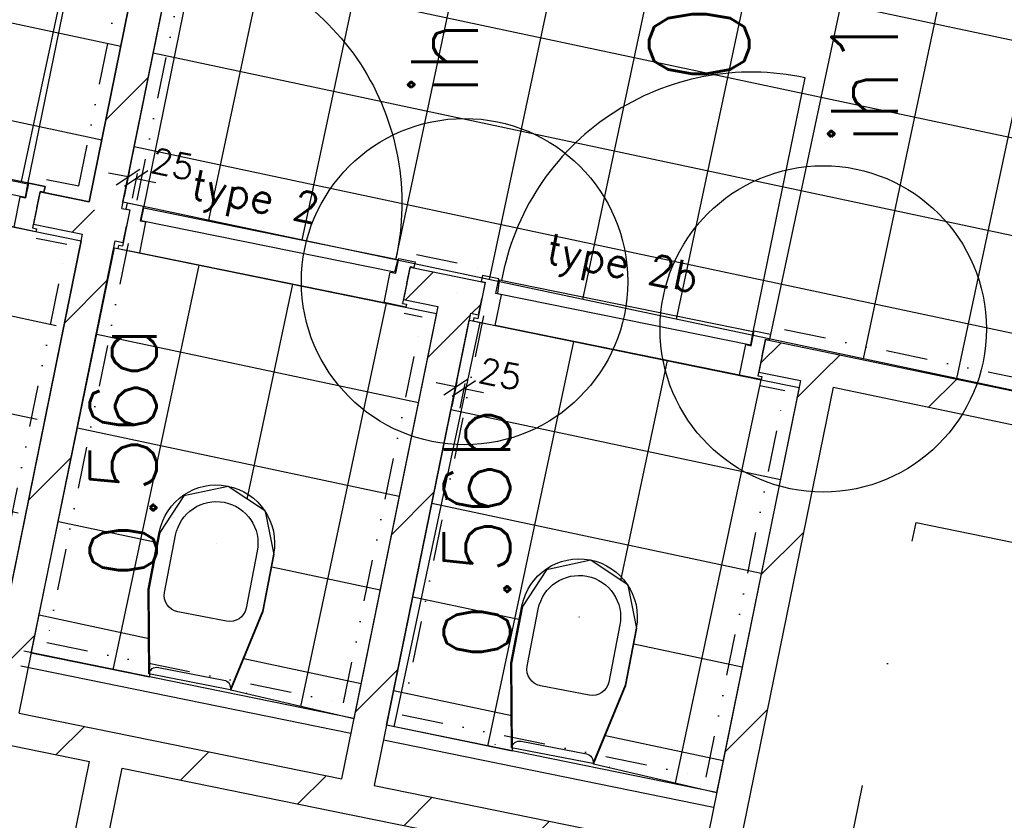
# Model space of a CAD drawing. Extents: x -33344 to 2055880, y -64816 to 121260.
# Tile 73 of 132: x 27814 to 30775, y 68115 to 70523. Entities that reach past the tile are written whole.
import ezdxf
from ezdxf.enums import TextEntityAlignment as Align

# ---------------------------------------------------------------- set-up
doc = ezdxf.new("R2010")
doc.units = 0
doc.header["$LTSCALE"] = 50
doc.header["$MEASUREMENT"] = 0
doc.header["$PDMODE"] = 3
doc.header["$PDSIZE"] = 0.1
doc.linetypes.add('DASHDOT', pattern=[1, 0.5, -0.25, 0, -0.25])
doc.linetypes.add('DIVIDE', pattern=[1.25, 0.5, -0.25, 0, -0.25, 0, -0.25])
doc.layers.get('0').update_dxf_attribs({"linetype": 'CONTINUOUS'})
doc.layers.get('DEFPOINTS').update_dxf_attribs({"linetype": 'CONTINUOUS'})
for name, color, linetype in [('00', 7, 'CONTINUOUS'), ('_BRANDCOMPART', 6, 'DASHDOT'), ('_DETAILNUMMERS', 4, 'CONTINUOUS'), ('_DETAILNUMMERSTEKST', 4, 'CONTINUOUS'), ('A--A22--_F123-', 9, 'CONTINUOUS'), ('A--L21--', 3, 'CONTINUOUS'), ('A--L22--', 3, 'CONTINUOUS'), ('A--L22--_F-2--', 7, 'CONTINUOUS'), ('A--L32--_F123-', 1, 'CONTINUOUS'), ('A--L32--_F123-DRAAIR', 7, 'CONTINUOUS'), ('A--L74--', 7, 'CONTINUOUS'), ('A--L74--_F-23-', 7, 'CONTINUOUS'), ('A--M1$A-_F123-', 1, 'CONTINUOUS'), ('A--T$1A-_F123-_RN', 4, 'CONTINUOUS'), ('TEGELS', 253, 'CONTINUOUS'), ('TEKST_KOZIJNMERK', 2, 'CONTINUOUS'), ('X--LR---_CP', 7, 'CONTINUOUS'), ('Z', 7, 'CONTINUOUS')]:
    doc.layers.add(name, color=color, linetype=linetype)
doc.styles.add('ALFA-0_25', font='ROMANS')
doc.styles.add('HIEMSTRA', font='romans.shx')
doc.dimstyles.new('STANDARD$0', dxfattribs={"dimscale": 30, "dimtxt": 2.5, "dimasz": 2, "dimexe": 2, "dimexo": 0, "dimgap": 2, "dimtad": 1, "dimdec": 0, "dimzin": 0, "dimtxsty": 'ALFA-0_25', "dimblk1": 'OBLIQUE', "dimblk2": 'OBLIQUE', "dimsah": 1, "dimcen": -3, "dimdle": 2, "dimclrd": 1, "dimclre": 1, "dimclrt": 2, "dimazin": 3, "dimtfac": 0.666667, "dimtofl": 0, "dimtmove": 0, "dimatfit": 3, "dimtvp": 0.833333, "dimtolj": 1, "dimtzin": 0})
pattern_1 = [(45, (-27752.8, -68398.15), (-212.132, 212.132), [])]
pattern_2 = [(45, (-28061.4, -69916.45), (-212.132, 212.132), [])]
pattern_3 = [(45, (-29130.33, -69698.68), (-212.132, 212.132), [])]

# ---------------------------------------------------------------- blocks, each defined once
blk = doc.blocks.new('*U1381')
at = {"layer": 'A--A22--_F123-', "linetype": 'CONTINUOUS'}
h = blk.add_hatch(dxfattribs=at)
h.set_pattern_fill('ALFALINE', color=256, scale=300, style=0)
h.set_pattern_definition([(45, (-28082.9, -68330.9), (-212.132, 212.132), [])])
h.paths.add_polyline_path([(0, 0), (10, 49), (699.2, -91.4), (738.2, -150.4), (728.2, -199.4), (39, -59)])
at = {"layer": 'A--L22--_F-2--', "color": 3, "linetype": 'CONTINUOUS'}
for points in [[(10, 49), (10, 49), (699.2, -91.4), (699.2, -91.4)], [(39, -59), (39, -59), (728.2, -199.4), (728.2, -199.4)]]:
    blk.add_lwpolyline(points, dxfattribs=at)
blk = doc.blocks.new('*U1379')
at = {"layer": 'A--A22--_F123-', "linetype": 'CONTINUOUS'}
h = blk.add_hatch(dxfattribs=at)
h.set_pattern_fill('ALFALINE', color=256, scale=300, style=0)
h.set_pattern_definition([(45, (-27761.24, -66751.8), (-212.132, 212.132), [])])
h.paths.add_polyline_path([(0, 0), (-39, 59), (262.7, 1540.1), (321.7, 1579.1), (360.7, 1520.1), (49, -10)])
at = {"layer": 'A--L22--_F-2--', "color": 3, "linetype": 'CONTINUOUS'}
for points in [[(-39, 59), (-39, 59), (262.7, 1540.1), (262.7, 1540.1)], [(49, -10), (49, -10), (360.7, 1520.1), (360.7, 1520.1)]]:
    blk.add_lwpolyline(points, dxfattribs=at)
blk = doc.blocks.new('*U1378')
at = {"layer": 'A--A22--_F123-', "linetype": 'CONTINUOUS'}
h = blk.add_hatch(dxfattribs=at)
h.set_pattern_fill('ALFALINE', color=256, scale=300, style=0)
h.set_pattern_definition(pattern_1)
h.paths.add_polyline_path([(0, 0), (59, 39), (340.1, -18.2), (330.1, -67.2), (271.1, -106.3), (-10, -49)])
at = {"layer": 'A--L22--_F-2--', "color": 3, "linetype": 'CONTINUOUS'}
for points in [[(59, 39), (59, 39), (340.1, -18.2), (340.1, -18.2)], [(-10, -49), (-10, -49), (271.1, -106.3), (271.1, -106.3)]]:
    blk.add_lwpolyline(points, dxfattribs=at)
blk = doc.blocks.new('*U1377')
at = {"layer": 'A--A22--_F123-', "linetype": 'CONTINUOUS'}
h = blk.add_hatch(dxfattribs=at)
h.set_pattern_fill('ALFALINE', color=256, scale=300, style=0)
h.set_pattern_definition([(45, (-28821.08, -68180.54), (-212.132, 212.132), [])])
h.paths.add_polyline_path([(0, 0), (59, 39), (1051.9, -163.3), (1090.9, -222.2), (1032, -261.2), (-10, -49)])
at = {"layer": 'A--L22--_F-2--', "color": 3, "linetype": 'CONTINUOUS'}
for points in [[(59, 39), (59, 39), (1051.9, -163.3), (1051.9, -163.3)], [(-10, -49), (-10, -49), (1032, -261.2), (1032, -261.2)]]:
    blk.add_lwpolyline(points, dxfattribs=at)
blk = doc.blocks.new('*U1320')
at = {"layer": 'A--A22--_F123-', "linetype": 'CONTINUOUS'}
h = blk.add_hatch(dxfattribs=at)
h.set_pattern_fill('ALFALINE', color=256, scale=300, style=0)
h.set_pattern_definition(pattern_2)
h.paths.add_polyline_path([(0, 0), (-39, 59), (436.6, 2399.1), (495.5, 2438.2), (534.6, 2379.2), (59, 39)])
at = {"layer": 'A--L22--_F-2--', "color": 3, "linetype": 'CONTINUOUS'}
for points in [[(-39, 59), (-39, 59), (436.6, 2399.1), (436.6, 2399.1)], [(59, 39), (59, 39), (534.6, 2379.2), (534.6, 2379.2)]]:
    blk.add_lwpolyline(points, dxfattribs=at)
blk = doc.blocks.new('Q070119-')
at = {"layer": 'X--LR---_CP'}
for p in [(0, 0), (0, 0), (350, 0)]:
    blk.add_point(p, dxfattribs=at)
blk = doc.blocks.new('Q070120-')
at = {"layer": 'X--LR---_CP'}
for p in [(0, 0), (0, 0), (350, 0)]:
    blk.add_point(p, dxfattribs=at)
blk = doc.blocks.new('Q070121-')
at = {"layer": 'X--LR---_CP', "color": 3}
blk.add_point((600, 0), dxfattribs=at)
blk.add_point((600, 0), dxfattribs=at)
blk.add_point((600, 0), dxfattribs=at)
blk = doc.blocks.new('Q070065-')
at = {"layer": 'A--L74--_F-23-', "color": 1, "linetype": 'CONTINUOUS'}
for points in [[(125, 0), (175, -250), (175, -425, -1), (-175, -425), (-175, -250), (-125, 0)], [(-125, 0), (125, 0, -0.41), (100, -25), (-100, -25, -0.41), (-125, 0)], [(-75, -200), (75, -200, -0.41), (125, -250), (125, -425, -1), (-125, -425), (-125, -250, -0.41), (-75, -200)]]:
    blk.add_lwpolyline(points, format="xyb", dxfattribs=at)
at = {"layer": 'A--L74--_F-23-', "color": 255}
blk.add_circle((0, 0), 0.0123, dxfattribs=at)
at = {"layer": 'X--LR---_CP'}
for p in [(-125, 0), (-125, 0), (0, -425)]:
    blk.add_point(p, dxfattribs=at)
at = {"layer": 'A--L74--'}
for name, p, rotation in [('Q070120-', (-175, 0), 0.08), ('Q070121-', (0, 0), 270)]:
    blk.add_blockref(name, p, dxfattribs=dict(at, rotation=rotation))
at = {"layer": 'A--L74--', "extrusion": (0, -1, 0)}
blk.add_blockref('Q070119-', (-175, 0), dxfattribs=at)
blk = doc.blocks.new('*U1316')
at = {"layer": 'A--A22--_F123-', "linetype": 'CONTINUOUS'}
h = blk.add_hatch(dxfattribs=at)
h.set_pattern_fill('ALFALINE', color=256, scale=300, style=0)
h.set_pattern_definition([(45, (-30221.22, -69476.28), (-212.132, 212.132), [])])
h.paths.add_polyline_path([(0, 0), (10.1, 49), (965.2, -150.1), (1004.2, -209.3), (994.1, -258.3), (39, -59.2)])
at = {"layer": 'A--L22--_F-2--', "color": 3, "linetype": 'CONTINUOUS'}
for points in [[(10.1, 49), (10.1, 49), (965.2, -150.1), (965.2, -150.1)], [(39, -59.2), (39, -59.2), (994.1, -258.3), (994.1, -258.3)]]:
    blk.add_lwpolyline(points, dxfattribs=at)
blk = doc.blocks.new('*U1274')
at = {"layer": 'A--A22--_F123-', "linetype": 'CONTINUOUS'}
h = blk.add_hatch(dxfattribs=at)
h.set_pattern_fill('ALFALINE', color=256, scale=300, style=0)
h.set_pattern_definition(pattern_3)
h.paths.add_polyline_path([(0, 0), (39, -59), (-250.3, -1479.1), (-309.2, -1518.1), (-348.3, -1459.2), (-59, -39)])
at = {"layer": 'A--L22--_F-2--', "color": 3, "linetype": 'CONTINUOUS'}
for points in [[(-59, -39), (-59, -39), (-348.3, -1459.2), (-348.3, -1459.2)], [(39, -59), (39, -59), (-250.3, -1479.1), (-250.3, -1479.1)]]:
    blk.add_lwpolyline(points, dxfattribs=at)
blk = doc.blocks.new('*U1271')
at = {"layer": 'A--A22--_F123-', "linetype": 'CONTINUOUS'}
h = blk.add_hatch(dxfattribs=at)
h.set_pattern_fill('ALFALINE', color=256, scale=300, style=0)
h.set_pattern_definition([(45, (-28977.57, -69729.8), (-212.132, 212.132), [])])
h.paths.add_polyline_path([(0, 0), (10, 49), (162.7, 17.9), (152.8, -31.1), (93.8, -70.1), (-10, -49)])
at = {"layer": 'A--L22--_F-2--', "color": 3, "linetype": 'CONTINUOUS'}
for points in [[(0, 0), (10, 49), (162.7, 17.9), (162.7, 17.9)], [(0, 0), (-10, -49), (93.8, -70.1), (93.8, -70.1)]]:
    blk.add_lwpolyline(points, dxfattribs=at)
blk = doc.blocks.new('*U1270')
at = {"layer": 'A--A22--_F123-', "linetype": 'CONTINUOUS'}
h = blk.add_hatch(dxfattribs=at)
h.set_pattern_fill('ALFALINE', color=256, scale=300, style=0)
h.set_pattern_definition([(45, (-30046.5, -69511.9), (-212.132, 212.132), [])])
h.paths.add_polyline_path([(0, 0), (10, 49), (184.8, 13.3), (174.7, -35.6), (115.7, -74.6), (-10, -49)])
at = {"layer": 'A--L22--_F-2--', "color": 3, "linetype": 'CONTINUOUS'}
for points in [[(0, 0), (10, 49), (184.8, 13.3), (184.8, 13.3)], [(0, 0), (-10, -49), (115.7, -74.6), (115.7, -74.6)]]:
    blk.add_lwpolyline(points, dxfattribs=at)
blk = doc.blocks.new('*U1267')
at = {"layer": 'A--A22--_F123-', "linetype": 'CONTINUOUS'}
h = blk.add_hatch(dxfattribs=at)
h.set_pattern_fill('ALFALINE', color=256, scale=300, style=0)
h.set_pattern_definition(pattern_3)
h.paths.add_polyline_path([(0, 0), (10, 49), (83.5, 34), (73.5, -15), (63.5, -64), (39, -59)])
at = {"layer": 'A--L22--_F-2--', "color": 3, "linetype": 'CONTINUOUS'}
for points in [[(10, 49), (10, 49), (83.5, 34), (73.5, -15)], [(39, -59), (39, -59), (63.5, -64), (73.5, -15)]]:
    blk.add_lwpolyline(points, dxfattribs=at)
blk = doc.blocks.new('*U1198')
at = {"layer": 'A--A22--_F123-', "linetype": 'CONTINUOUS'}
h = blk.add_hatch(dxfattribs=at)
h.set_pattern_fill('ALFALINE', color=256, scale=300, style=0)
h.set_pattern_definition([(45, (-30221.22, -69476.28), (-212.132, 212.132), [])])
h.paths.add_polyline_path([(0, 0), (39, -59.2), (-260.2, -1527.9), (-309.2, -1518), (-348.2, -1459), (-59, -39)])
at = {"layer": 'A--L22--_F-2--', "color": 3, "linetype": 'CONTINUOUS'}
for points in [[(-59, -39), (-59, -39), (-348.2, -1459), (-348.2, -1459)], [(39, -59.2), (39, -59.2), (-260.2, -1527.9), (-260.2, -1527.9)]]:
    blk.add_lwpolyline(points, dxfattribs=at)
blk = doc.blocks.new('DR_780TYPE2')
at = {"layer": 'A--L32--_F123-', "color": 1}
blk.add_line((67, 0), (817, 0), dxfattribs=at)
at = {"layer": 'A--L32--_F123-'}
for points in [[(0, 9), (0, 0), (67, 0), (67, 93.8), (50, 93.8), (50, 139), (0, 139), (0, 121), (12, 121), (12, 9), (0, 9)], [(52, 95.6), (52, 135.6), (832, 135.6), (829, 95.6), (52, 95.6)], [(884, 9), (884, 0), (817, 0), (817, 93.8), (834, 93.8), (834, 139), (884, 139), (884, 121), (872, 121), (872, 9), (884, 9)]]:
    blk.add_lwpolyline(points, close=True, dxfattribs=at)
at = {"layer": 'A--L32--_F123-DRAAIR', "color": 1}
blk.add_lwpolyline([(52, 135.6), (52, 915.6, -0.423925), (824.9, 135.8)], format="xyb", dxfattribs=at)
at = {"layer": 'X--LR---_CP', "color": 1}
for p in [(12, 121), (12, 9)]:
    blk.add_point(p, dxfattribs=at)
at = {"layer": 'X--LR---_CP', "color": 2}
for p in [(872, 121), (872, 9)]:
    blk.add_point(p, dxfattribs=at)
at = {"layer": 'X--LR---_CP'}
blk.add_point((0, 0), dxfattribs=at)
blk = doc.blocks.new('_OBLIQUE')
at = {"color": 0, "linetype": 'BYBLOCK'}
blk.add_line((-0.5, -0.5), (0.5, 0.5), dxfattribs=at)
blk = doc.blocks.new('*D692')
at = {"layer": 'A--M1$A-_F123-', "color": 1}
for p, q in [((28139.5, 70049.7), (28080.7, 70061.6)), ((28142.6, 70065.2), (28127.5, 69990.9)), ((28167.1, 70060.2), (28152, 69985.9)), ((28164, 70044.7), (28222.8, 70032.7))]:
    blk.add_line(p, q, dxfattribs=at)
at = {"layer": 'DEFPOINTS', "color": 0}
for p in [(28142.6, 70065.2), (28164, 70044.7), (28167.1, 70060.2)]:
    blk.add_point(p, dxfattribs=at)
at = {"layer": 'A--M1$A-_F123-', "color": 1, "xscale": 60, "yscale": 60, "zscale": 60}
for p, rotation in [((28139.5, 70049.7), 348.4862903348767), ((28164, 70044.7), 168.4862903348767)]:
    blk.add_blockref('_OBLIQUE', p, dxfattribs=dict(at, rotation=rotation))
at = {"layer": 'A--M1$A-_F123-', "color": 2, "insert": (28273.8, 70088.8), "char_height": 75, "attachment_point": 5, "rotation": 348.4863, "style": 'ALFA-0_25'}
blk.add_mtext('\\A1;25', dxfattribs=at)
blk = doc.blocks.new('*D693')
at = {"layer": 'A--M1$A-_F123-', "color": 1}
for p, q in [((29125.1, 69418.1), (29066.3, 69430.1)), ((29128.2, 69433.6), (29113.1, 69359.3)), ((29152.7, 69428.6), (29137.6, 69354.3)), ((29149.6, 69413.1), (29208.3, 69401.1))]:
    blk.add_line(p, q, dxfattribs=at)
at = {"layer": 'DEFPOINTS', "color": 0}
for p in [(29128.2, 69433.6), (29152.7, 69428.6), (29149.6, 69413.1)]:
    blk.add_point(p, dxfattribs=at)
at = {"layer": 'A--M1$A-_F123-', "color": 1, "xscale": 60, "yscale": 60, "zscale": 60}
for p, rotation in [((29125.1, 69418.1), 348.4862903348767), ((29149.6, 69413.1), 168.4862903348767)]:
    blk.add_blockref('_OBLIQUE', p, dxfattribs=dict(at, rotation=rotation))
at = {"layer": 'A--M1$A-_F123-', "color": 2, "insert": (29259.4, 69457.3), "char_height": 75, "attachment_point": 5, "rotation": 348.4863, "style": 'ALFA-0_25'}
blk.add_mtext('\\A1;25', dxfattribs=at)
blk = doc.blocks.new('*U1190')
at = {"layer": 'A--A22--_F123-', "linetype": 'CONTINUOUS'}
h = blk.add_hatch(dxfattribs=at)
h.set_pattern_fill('ALFALINE', color=256, scale=300, style=0)
h.set_pattern_definition(pattern_2)
h.paths.add_polyline_path([(0, 0), (59, 39), (83.5, 34), (73.5, -15), (63.5, -64), (39, -59)])
at = {"layer": 'A--L22--_F-2--', "color": 3, "linetype": 'CONTINUOUS'}
for points in [[(59, 39), (59, 39), (83.5, 34), (73.5, -15)], [(39, -59), (39, -59), (63.5, -64), (73.5, -15)]]:
    blk.add_lwpolyline(points, dxfattribs=at)
blk = doc.blocks.new('*U1189')
at = {"layer": 'A--A22--_F123-', "linetype": 'CONTINUOUS'}
h = blk.add_hatch(dxfattribs=at)
h.set_pattern_fill('ALFALINE', color=256, scale=300, style=0)
h.set_pattern_definition(pattern_1)
h.paths.add_polyline_path([(0, 0), (-39, 59), (249.6, 1479.3), (308.6, 1518.3), (347.6, 1459.3), (59, 39)])
at = {"layer": 'A--L22--_F-2--', "color": 3, "linetype": 'CONTINUOUS'}
for points in [[(-39, 59), (-39, 59), (249.6, 1479.3), (249.6, 1479.3)], [(59, 39), (59, 39), (347.6, 1459.3), (347.6, 1459.3)]]:
    blk.add_lwpolyline(points, dxfattribs=at)
blk = doc.blocks.new('*U1188')
at = {"layer": 'A--A22--_F123-', "linetype": 'CONTINUOUS'}
h = blk.add_hatch(dxfattribs=at)
h.set_pattern_fill('ALFALINE', color=256, scale=300, style=0)
h.set_pattern_definition([(45, (-27864.68, -69956.52), (-212.132, 212.132), [])])
h.paths.add_polyline_path([(0, 0), (10, 49), (157.7, 18.9), (196.7, -40.1), (137.8, -79.1), (-10, -49)])
at = {"layer": 'A--L22--_F-2--', "color": 3, "linetype": 'CONTINUOUS'}
for points in [[(0, 0), (10, 49), (157.7, 18.9), (157.7, 18.9)], [(0, 0), (-10, -49), (137.8, -79.1), (137.8, -79.1)]]:
    blk.add_lwpolyline(points, dxfattribs=at)
blk = doc.blocks.new('DETAILNR')
at = {"layer": '_DETAILNUMMERS'}
blk.add_circle((32.9, -23.2), 490.7, dxfattribs=at)
at = {"layer": 'X--LR---_CP'}
blk.add_point((0, 0), dxfattribs=at)
at = {"layer": '_DETAILNUMMERSTEKST', "style": 'ALFA-0_25'}
blk.add_attdef('DETAILNR', text='', height=200, rotation=90, dxfattribs=at).set_placement((-618.4, 223.8), align=Align.RIGHT)

msp = doc.modelspace()

# ---------------------------------------------------------------- hatches: boundary and pattern name
at = {"layer": 'TEGELS', "linetype": 'CONTINUOUS'}
h = msp.add_hatch(dxfattribs=at)
h.set_pattern_fill('NET', color=256, scale=2300, angle=348, style=0)
h.paths.add_polyline_path([(24842.1, 70642.3), (24829.3, 70644.9), (25249.8, 72709), (27040.4, 72344.2), (27035.4, 72319.7), (27427.3, 72239.9), (27484.8, 72522), (27509.1, 72516.2), (27505.5, 72498.6), (28469.7, 72302.2), (28479.8, 72319.3), (28498, 72315.6), (28022.4, 69975.4), (27886.4, 70003.1), (27890.1, 70021.4)])
h = msp.add_hatch(dxfattribs=at)
h.set_pattern_fill('NET', color=256, scale=2300, angle=348, style=0)
h.paths.add_polyline_path([(28185.8, 69961.1), (28124, 69973.7), (28299.7, 70835.9), (28837.8, 70726.3), (29135.1, 72185.8), (31664, 71670.7), (31611.8, 71451.4), (31596, 71462.2), (31473.6, 71487.1), (31361.1, 71464.9), (31296.6, 71370.1), (31286.6, 71321.1), (31308.9, 71208.6), (31403.7, 71144.2), (31526.2, 71119.2), (31550.7, 71114.2), (31507.2, 70900.6), (30968.2, 71010.4), (30960.2, 70971.2), (31499.2, 70861.4), (31450.9, 70661.5), (31435.1, 70672.3), (31312.7, 70697.2), (31200.2, 70675), (31135.7, 70580.2), (31125.7, 70531.2), (31148, 70418.7), (31242.8, 70354.3), (31365.3, 70329.3), (31389.8, 70324.3), (31350.2, 70130.2), (30811.3, 70240), (30803.3, 70200.8), (31342.2, 70091), (31290.7, 69874.9), (31274.9, 69885.7), (31152.4, 69910.6), (31040, 69888.4), (30975.5, 69793.6), (30965.5, 69744.6), (30987.8, 69632.1), (31082.6, 69567.6), (31229.5, 69537.7), (31185.5, 69326.3)])
h = msp.add_hatch(dxfattribs=at)
h.set_pattern_fill('NET', color=256, scale=2300, angle=348, style=0)
h.paths.add_polyline_path([(27859.8, 69872.6), (27973.8, 69849.3), (27725.5, 68630.3), (27355.7, 68716.5), (27452.4, 68952.5), (27485.7, 69124.3), (27459.7, 69254.4), (27323.1, 69334.3), (27186.7, 69303.9), (27118, 69195.8), (27108.8, 69019.1), (27110.3, 68755.6), (26732.5, 68832.5), (26981, 70052.3)])
h = msp.add_hatch(dxfattribs=at)
h.set_pattern_fill('NET', color=256, scale=2300, angle=348, style=0)
h.paths.add_polyline_path([(28953.2, 69662.4), (29067.2, 69639.1), (28818.8, 68420.1), (28449.1, 68506.3), (28545.8, 68742.3), (28579, 68914.1), (28553, 69044.2), (28440.5, 69119.2), (28307.2, 69090.9), (28235.4, 68980.7), (28202.1, 68808.9), (28203.7, 68545.4), (27848.5, 68617.7), (28098.8, 69836.8)])
h = msp.add_hatch(dxfattribs=at)
h.set_pattern_fill('NET', color=256, scale=2300, angle=348, style=0)
h.paths.add_polyline_path([(30044.1, 69440), (30158.1, 69416.7), (29909.7, 68197.7), (29540, 68284), (29636.6, 68519.9), (29669.9, 68691.7), (29643.9, 68821.8), (29531.4, 68896.8), (29398, 68868.5), (29326.3, 68758.3), (29293, 68586.5), (29294.6, 68323), (28917, 68400.9), (29165.2, 69619.3)])

# ---------------------------------------------------------------- linework, layer by layer
at = {"layer": '_BRANDCOMPART', "ltscale": 30}
msp.add_lwpolyline([(22124.7, 69129.2), (30199.2, 67484.5), (30509.9, 69010), (33649.7, 68370.4), (34564.5, 72888.1), (36329.5, 72548.6), (36335.9, 67455.7)], dxfattribs=at)
at = {"layer": 'TEGELS', "color": 3, "linetype": 'DIVIDE', "ltscale": 5}
msp.add_line((29007.4, 69816.2), (29210.2, 69774.9), dxfattribs=at)
at = {"layer": 'TEGELS', "linetype": 'CONTINUOUS'}
for points in [[(24842.1, 70642.3), (24829.3, 70644.9), (25249.8, 72709), (27040.4, 72344.2), (27035.4, 72319.7), (27427.3, 72239.9), (27484.8, 72522), (27509.1, 72516.2), (27505.5, 72498.6), (28469.7, 72302.2), (28479.8, 72319.3), (28498, 72315.6), (28022.4, 69975.4), (27886.4, 70003.1), (27890.1, 70021.4)], [(27998.4, 69857.5), (27998.4, 69857.5), (27750, 68638.4), (27352.3, 68720.2), (27452.8, 68965.3), (27486.1, 69137.1), (27459.1, 69269), (27347.6, 69342.5), (27211.2, 69312), (27142.5, 69203.9), (27109.3, 69027), (27110.8, 68777.2), (26757.1, 68840.6), (27005.6, 70060.4)], [(28953.2, 69662.4), (29067.2, 69639.1), (28818.8, 68420.1), (28449.1, 68506.3), (28545.8, 68742.3), (28579, 68914.1), (28553, 69044.2), (28440.5, 69119.2), (28307.2, 69090.9), (28235.4, 68980.7), (28202.1, 68808.9), (28203.7, 68545.4), (27848.5, 68617.7), (28098.8, 69836.8)], [(30044.1, 69440), (30158.1, 69416.7), (29909.7, 68197.7), (29540, 68284), (29636.6, 68519.9), (29669.9, 68691.7), (29643.9, 68821.8), (29531.4, 68896.8), (29398, 68868.5), (29326.3, 68758.3), (29293, 68586.5), (29294.6, 68323), (28917, 68400.9), (29165.2, 69619.3)]]:
    msp.add_lwpolyline(points, close=True, dxfattribs=at)
at = {"layer": 'TEGELS', "color": 3, "linetype": 'DIVIDE', "ltscale": 5}
for points in [[(27894.4, 70042.3), (27991.1, 70022.6), (28455.8, 72303.8)], [(29476.2, 72075.6), (28627.1, 72247.9), (28159.5, 69947.5)], [(30434.5, 71880.3), (31616.8, 71639.5), (31553.1, 71326.5), (31155.3, 69373.5), (30076.5, 69598.1)], [(27026.7, 70076.2), (26782.3, 68876.6), (27719.5, 68686.1), (27955.3, 69846.2), (27863.4, 69864.9)], [(28139.6, 69849.5), (27895.1, 68649.1), (28787.8, 68468), (29024.2, 69628.5), (28970.2, 69639.4)], [(29208.5, 69631.7), (28964.2, 68432.1), (29878.5, 68244.9), (30115.1, 69406.1), (30040.3, 69421.3)]]:
    msp.add_lwpolyline(points, dxfattribs=at)
at = {"layer": 'TEGELS', "linetype": 'CONTINUOUS'}
msp.add_lwpolyline([(31185.5, 69326.3), (28185.8, 69961.1), (28124, 69973.7), (28299.7, 70835.9), (28837.8, 70726.3), (29135.1, 72185.8), (31664, 71670.7)], dxfattribs=at)
at = {"layer": 'Z'}
for p, q in [((28819, 68420.9), (27826.1, 68623.1)), ((28809.8, 68375.8), (27816.9, 68578)), ((29909.9, 68198.6), (28917, 68400.9)), ((29900.8, 68153.6), (28907.8, 68355.8))]:
    msp.add_line(p, q, dxfattribs=at)

# ---------------------------------------------------------------- block references
at = {"layer": '00'}
ref = msp.add_blockref('DETAILNR', (29128.5, 69702.1), dxfattribs=dict(at, rotation=90))
ref.add_attrib('DETAILNR', 'ih11', dxfattribs={"layer": '_DETAILNUMMERSTEKST', "height": 200, "rotation": 90, "style": 'ALFA-0_25'}).set_placement((29191.5, 70867.2), align=Align.RIGHT)
ref = msp.add_blockref('DETAILNR', (30207.3, 69559.8), dxfattribs=dict(at, rotation=90))
ref.add_attrib('DETAILNR', 'ih11', dxfattribs={"layer": '_DETAILNUMMERSTEKST', "height": 200, "rotation": 90, "style": 'ALFA-0_25'}).set_placement((30454.5, 70719.5), align=Align.RIGHT)
at = {"layer": 'A--L21--', "linetype": 'CONTINUOUS'}
for name, p in [('*U1188', (27864.7, 69956.5)), ('*U1190', (28061.4, 69916.4)), ('*U1271', (28977.6, 69729.8)), ('*U1267', (29130.3, 69698.7)), ('*U1270', (30046.5, 69511.9)), ('*U1316', (30221.2, 69476.3))]:
    msp.add_blockref(name, p, dxfattribs=at)
at = {"layer": 'A--L22--'}
for name, p in [('*U1320', (28061.4, 69916.4)), ('*U1189', (27752.8, 68398.1)), ('*U1274', (29130.3, 69698.7)), ('*U1198', (30221.2, 69476.3)), ('*U1378', (27752.8, 68398.1)), ('*U1381', (28082.9, 68330.9)), ('*U1379', (27761.2, 66751.8)), ('*U1377', (28821.1, 68180.5))]:
    msp.add_blockref(name, p, dxfattribs=at)
at = {"layer": 'A--L32--_F123-', "xscale": -1, "rotation": 348.4862903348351}
for p in [(27862.4, 69885.2), (30044.2, 69440.4)]:
    msp.add_blockref('DR_780TYPE2', p, dxfattribs=at)
at = {"layer": 'A--L32--_F123-', "rotation": 348.4862903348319}
msp.add_blockref('DR_780TYPE2', (28109.1, 69834.9), dxfattribs=at)
at = {"layer": 'A--L74--', "rotation": 169.0319007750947}
for p in [(28324.4, 68531.2), (29415.3, 68309)]:
    msp.add_blockref('Q070065-', p, dxfattribs=at)

# ---------------------------------------------------------------- texts
at = {"layer": 'A--T$1A-_F123-_RN', "style": 'ALFA-0_25'}
for s, height, p in [('0.55', 300, (30007.4, 70321.2)), ('0.56a', 200, (28224.9, 68841.2)), ('0.56b', 200, (29289.3, 68595.8))]:
    msp.add_text(s, height=height, rotation=90, dxfattribs=at).set_placement(p)
at = {"layer": 'TEKST_KOZIJNMERK', "style": 'HIEMSTRA'}
for s, p in [('type 2', (28323, 69986.2)), ('type 2b', (29391.7, 69792.9))]:
    msp.add_text(s, height=90, rotation=348.486, dxfattribs=at).set_placement(p)

# ---------------------------------------------------------------- dimensions: what is measured, and where the dimension line sits
at = {"layer": 'A--M1$A-_F123-'}
for base, p1, p2, picture, middle in [((28164, 70044.7), (28142.6, 70065.2), (28167.1, 70060.2), '*D692', (28273.8, 70088.8)), ((29149.6, 69413.1), (29128.2, 69433.6), (29152.7, 69428.6), '*D693', (29259.4, 69457.3))]:
    dim = msp.add_linear_dim(base=base, p1=p1, p2=p2, angle=348.4863, dimstyle='STANDARD$0', dxfattribs=at)
    dim.commit()
    dim.dimension.update_dxf_attribs({"geometry": picture, "text_midpoint": middle, "dimtype": 161})

doc.saveas('drawing.dxf')
